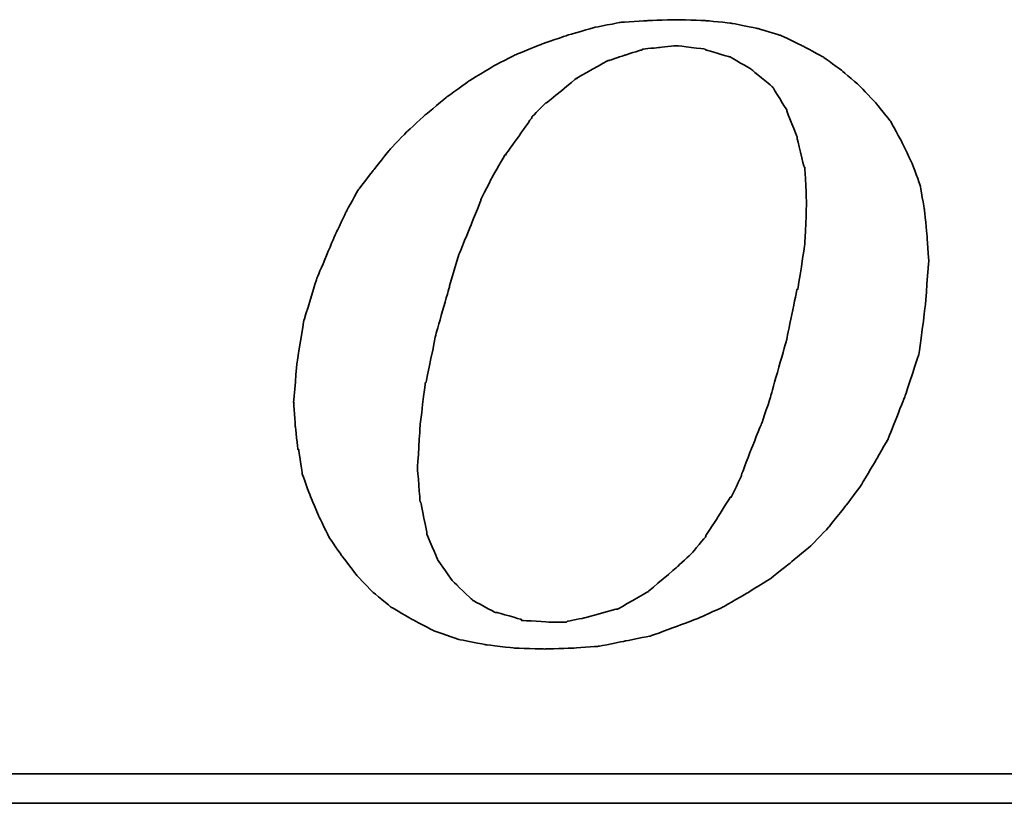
# Model space of a CAD drawing. Header units: millimetres. Extents: x 17 to 627, y 174 to 426.
# Tile 29 of 47: x 458.84 to 465.95, y 225.39 to 231.05. Entities that reach past the tile are written whole.
import ezdxf

# ---------------------------------------------------------------- set-up
doc = ezdxf.new("R2010")
doc.units = ezdxf.units.MM
doc.header["$LTSCALE"] = 10
doc.layers.add('DIM', color=4, linetype='Continuous')
doc.layers.add('layer 1', color=7, linetype='Continuous')

# ---------------------------------------------------------------- blocks, each defined once
blk = doc.blocks.new('TBI MOTION logo(完整正式版)')
at = {"layer": 'layer 1', "color": 22, "lineweight": 35}
for points, knots in [([(-11.34375, -6.98375), (-11.34375, -6.98375), (-10.91375, -7.43875), (-10.91375, -7.43875), (-10.91375, -7.43875), (-10.91375, -7.43875), (-10.38625, -7.87125), (-10.38625, -7.87125), (-10.38625, -7.87125), (-10.38625, -7.87125), (-9.81125, -8.20375), (-9.81125, -8.20375), (-9.81125, -8.20375), (-9.81125, -8.20375), (-9.21125, -8.51875), (-9.21125, -8.51875), (-9.21125, -8.51875), (-9.21125, -8.51875), (-8.51625, -8.75875), (-8.51625, -8.75875), (-8.51625, -8.75875), (-8.51625, -8.75875), (-7.77125, -8.90375), (-7.77125, -8.90375), (-7.77125, -8.90375), (-7.77125, -8.90375), (-6.97875, -8.99875), (-6.97875, -8.99875), (-6.97875, -8.99875), (-6.97875, -8.99875), (-6.14125, -9.02375), (-6.14125, -9.02375), (-6.14125, -9.02375), (-6.14125, -9.02375), (-5.37125, -8.99875), (-5.37125, -8.99875), (-5.37125, -8.99875), (-5.37125, -8.99875), (-4.65375, -8.94875), (-4.65375, -8.94875), (-4.65375, -8.94875), (-4.65375, -8.94875), (-3.93375, -8.80625), (-3.93375, -8.80625), (-3.93375, -8.80625), (-3.93375, -8.80625), (-3.21375, -8.66375), (-3.21375, -8.66375), (-3.21375, -8.66375), (-3.21375, -8.66375), (-2.49375, -8.39875), (-2.49375, -8.39875), (-2.49375, -8.39875), (-2.49375, -8.39875), (-1.79875, -8.13375), (-1.79875, -8.13375), (-1.79875, -8.13375), (-1.79875, -8.13375), (-1.17375, -7.84375), (-1.17375, -7.84375), (-1.17375, -7.84375), (-1.17375, -7.84375), (-0.52375, -7.46375), (-0.52375, -7.46375), (-0.52375, -7.46375), (-0.52375, -7.46375), (0.10124, -7.07875), (0.10124, -7.07875), (0.10124, -7.07875), (0.10124, -7.07875), (0.67625, -6.62375), (0.67625, -6.62375), (0.67625, -6.62375), (0.67625, -6.62375), (1.24874, -6.14375), (1.24874, -6.14375), (1.24874, -6.14375), (1.24874, -6.14375), (1.72874, -5.64125), (1.72874, -5.64125), (1.72874, -5.64125), (1.72874, -5.64125), (2.18624, -5.06375), (2.18624, -5.06375), (2.18624, -5.06375), (2.18624, -5.06375), (2.61625, -4.48874), (2.61625, -4.48874), (2.61625, -4.48874), (2.61625, -4.48874), (3.00125, -3.83874), (3.00125, -3.83874), (3.00125, -3.83874), (3.00125, -3.83874), (3.36124, -3.21374), (3.36124, -3.21374), (3.36124, -3.21374), (3.36124, -3.21374), (3.84374, -1.99125), (3.84374, -1.99125), (3.84374, -1.99125), (3.84374, -1.99125), (4.22625, -0.81875), (4.22625, -0.81875), (4.22625, -0.81875), (4.22625, -0.81875), (4.39125, 0.45624), (4.39125, 0.45624), (4.39125, 0.45624), (4.39125, 0.45624), (4.48874, 1.70124), (4.48874, 1.70124), (4.48874, 1.70124), (4.48874, 1.70124), (4.43874, 2.44625), (4.43874, 2.44625), (4.43874, 2.44625), (4.43874, 2.44625), (4.36874, 3.14125), (4.36874, 3.14125), (4.36874, 3.14125), (4.36874, 3.14125), (4.25125, 3.81125), (4.25125, 3.81125), (4.25125, 3.81125), (4.25125, 3.81125), (4.03124, 4.41125), (4.03124, 4.41125), (4.03124, 4.41125), (4.03124, 4.41125), (3.74374, 5.01125), (3.74374, 5.01125), (3.74374, 5.01125), (3.74374, 5.01125), (3.43124, 5.58875), (3.43124, 5.58875), (3.43124, 5.58875), (3.43124, 5.58875), (3.02625, 6.09125), (3.02625, 6.09125), (3.02625, 6.09125), (3.02625, 6.09125), (2.59374, 6.54875), (2.59374, 6.54875), (2.59374, 6.54875), (2.59374, 6.54875), (2.09124, 6.98125), (2.09124, 6.98125), (2.09124, 6.98125), (2.09124, 6.98125), (1.56124, 7.36625), (1.56124, 7.36625), (1.56124, 7.36625), (1.56124, 7.36625), (0.98624, 7.67625), (0.98624, 7.67625), (0.98624, 7.67625), (0.98624, 7.67625), (0.38624, 7.96375), (0.38624, 7.96375), (0.38624, 7.96375), (0.38624, 7.96375), (-0.25875, 8.15625), (-0.25875, 8.15625), (-0.25875, 8.15625), (-0.25875, 8.15625), (-0.98125, 8.30125), (-0.98125, 8.30125), (-0.98125, 8.30125), (-0.98125, 8.30125), (-1.70124, 8.37125), (-1.70124, 8.37125), (-1.70124, 8.37125), (-1.70124, 8.37125), (-2.49375, 8.39624), (-2.49375, 8.39624), (-2.49375, 8.39624), (-2.49375, 8.39624), (-3.28625, 8.37125), (-3.28625, 8.37125), (-3.28625, 8.37125), (-3.28625, 8.37125), (-4.05125, 8.32125), (-4.05125, 8.32125), (-4.05125, 8.32125), (-4.05125, 8.32125), (-4.77375, 8.18125), (-4.77375, 8.18125), (-4.77375, 8.18125), (-4.77375, 8.18125), (-5.51625, 7.96375), (-5.51625, 7.96375), (-5.51625, 7.96375), (-5.51625, 7.96375), (-6.21125, 7.72625), (-6.21125, 7.72625), (-6.21125, 7.72625), (-6.21125, 7.72625), (-6.92875, 7.43625), (-6.92875, 7.43625), (-6.92875, 7.43625), (-6.92875, 7.43625), (-7.57875, 7.10125), (-7.57875, 7.10125), (-7.57875, 7.10125), (-7.57875, 7.10125), (-8.24875, 6.69125), (-8.24875, 6.69125), (-8.24875, 6.69125), (-8.24875, 6.69125), (-8.84875, 6.26125), (-8.84875, 6.26125), (-8.84875, 6.26125), (-8.84875, 6.26125), (-9.42625, 5.78125), (-9.42625, 5.78125), (-9.42625, 5.78125), (-9.42625, 5.78125), (-9.95375, 5.30125), (-9.95375, 5.30125), (-9.95375, 5.30125), (-9.95375, 5.30125), (-10.43375, 4.79624), (-10.43375, 4.79624), (-10.43375, 4.79624), (-10.43375, 4.79624), (-10.88875, 4.22125), (-10.88875, 4.22125), (-10.88875, 4.22125), (-10.88875, 4.22125), (-11.29875, 3.69375), (-11.29875, 3.69375), (-11.29875, 3.69375), (-11.29875, 3.69375), (-11.63375, 3.09125), (-11.63375, 3.09125), (-11.63375, 3.09125), (-11.63375, 3.09125), (-11.91875, 2.49625), (-11.91875, 2.49625), (-11.91875, 2.49625), (-11.91875, 2.49625), (-12.44875, 1.24625), (-12.44875, 1.24625), (-12.44875, 1.24625), (-12.44875, 1.24625), (-12.80875, 0.06874), (-12.80875, 0.06874), (-12.80875, 0.06874), (-12.80875, 0.06874), (-12.99875, -1.07875), (-12.99875, -1.07875), (-12.99875, -1.07875), (-12.99875, -1.07875), (-13.09375, -2.18375), (-13.09375, -2.18375), (-13.09375, -2.18375), (-13.09375, -2.18375), (-13.04875, -2.85375), (-13.04875, -2.85375), (-13.04875, -2.85375), (-13.04875, -2.85375), (-12.97375, -3.50375), (-12.97375, -3.50375), (-12.97375, -3.50375), (-12.97375, -3.50375), (-12.95375, -3.50375), (-12.95375, -3.50375), (-12.95375, -3.50375), (-12.95375, -3.50375), (-12.85375, -4.17375), (-12.85375, -4.17375), (-12.85375, -4.17375), (-12.85375, -4.17375), (-12.63875, -4.77624), (-12.63875, -4.77624), (-12.63875, -4.77624), (-12.63875, -4.77624), (-12.39875, -5.35125), (-12.39875, -5.35125), (-12.39875, -5.35125), (-12.39875, -5.35125), (-12.11375, -5.92875), (-12.11375, -5.92875), (-12.11375, -5.92875), (-12.11375, -5.92875), (-11.75375, -6.45375), (-11.75375, -6.45375), (-11.75375, -6.45375), (-11.75375, -6.45375), (-11.34375, -6.98375), (-11.34375, -6.98375)], [0, 0, 0, 0, 0.01369863, 0.01369863, 0.01369863, 0.01369864, 0.02739726, 0.02739726, 0.02739726, 0.02739727, 0.04109589, 0.04109589, 0.04109589, 0.0410959, 0.05479452, 0.05479452, 0.05479452, 0.05479453, 0.06849315, 0.06849315, 0.06849315, 0.06849316, 0.08219178, 0.08219178, 0.08219178, 0.08219179, 0.09589041, 0.09589041, 0.09589041, 0.09589042, 0.10958904, 0.10958904, 0.10958904, 0.10958905, 0.12328767, 0.12328767, 0.12328767, 0.12328768, 0.1369863, 0.1369863, 0.1369863, 0.13698631, 0.15068493, 0.15068493, 0.15068493, 0.15068494, 0.16438356, 0.16438356, 0.16438356, 0.16438357, 0.17808219, 0.17808219, 0.17808219, 0.1780822, 0.19178082, 0.19178082, 0.19178082, 0.19178083, 0.20547945, 0.20547945, 0.20547945, 0.20547946, 0.21917808, 0.21917808, 0.21917808, 0.21917809, 0.23287671, 0.23287671, 0.23287671, 0.23287672, 0.24657534, 0.24657534, 0.24657534, 0.24657535, 0.26027397, 0.26027397, 0.26027397, 0.26027398, 0.2739726, 0.2739726, 0.2739726, 0.27397261, 0.28767123, 0.28767123, 0.28767123, 0.28767124, 0.30136986, 0.30136986, 0.30136986, 0.30136987, 0.31506849, 0.31506849, 0.31506849, 0.3150685, 0.32876712, 0.32876712, 0.32876712, 0.32876713, 0.34246575, 0.34246575, 0.34246575, 0.34246576, 0.35616438, 0.35616438, 0.35616438, 0.35616439, 0.36986301, 0.36986301, 0.36986301, 0.36986302, 0.38356164, 0.38356164, 0.38356164, 0.38356165, 0.39726027, 0.39726027, 0.39726027, 0.39726028, 0.4109589, 0.4109589, 0.4109589, 0.41095891, 0.42465753, 0.42465753, 0.42465753, 0.42465754, 0.43835616, 0.43835616, 0.43835616, 0.43835617, 0.45205479, 0.45205479, 0.45205479, 0.4520548, 0.46575342, 0.46575342, 0.46575342, 0.46575343, 0.47945205, 0.47945205, 0.47945205, 0.47945206, 0.49315068, 0.49315068, 0.49315068, 0.49315069, 0.50684932, 0.50684932, 0.50684932, 0.50684933, 0.52054795, 0.52054795, 0.52054795, 0.52054796, 0.53424658, 0.53424658, 0.53424658, 0.53424659, 0.54794521, 0.54794521, 0.54794521, 0.54794522, 0.56164384, 0.56164384, 0.56164384, 0.56164385, 0.57534247, 0.57534247, 0.57534247, 0.57534248, 0.5890411, 0.5890411, 0.5890411, 0.58904111, 0.60273973, 0.60273973, 0.60273973, 0.60273974, 0.61643836, 0.61643836, 0.61643836, 0.61643837, 0.63013699, 0.63013699, 0.63013699, 0.630137, 0.64383562, 0.64383562, 0.64383562, 0.64383563, 0.65753425, 0.65753425, 0.65753425, 0.65753426, 0.67123288, 0.67123288, 0.67123288, 0.67123289, 0.68493151, 0.68493151, 0.68493151, 0.68493152, 0.69863014, 0.69863014, 0.69863014, 0.69863015, 0.71232877, 0.71232877, 0.71232877, 0.71232878, 0.7260274, 0.7260274, 0.7260274, 0.72602741, 0.73972603, 0.73972603, 0.73972603, 0.73972604, 0.75342466, 0.75342466, 0.75342466, 0.75342467, 0.76712329, 0.76712329, 0.76712329, 0.7671233, 0.78082192, 0.78082192, 0.78082192, 0.78082193, 0.79452055, 0.79452055, 0.79452055, 0.79452056, 0.80821918, 0.80821918, 0.80821918, 0.80821919, 0.82191781, 0.82191781, 0.82191781, 0.82191782, 0.83561644, 0.83561644, 0.83561644, 0.83561645, 0.84931507, 0.84931507, 0.84931507, 0.84931508, 0.8630137, 0.8630137, 0.8630137, 0.86301371, 0.87671233, 0.87671233, 0.87671233, 0.87671234, 0.89041096, 0.89041096, 0.89041096, 0.89041097, 0.90410959, 0.90410959, 0.90410959, 0.9041096, 0.91780822, 0.91780822, 0.91780822, 0.91780823, 0.93150685, 0.93150685, 0.93150685, 0.93150686, 0.94520548, 0.94520548, 0.94520548, 0.94520549, 0.95890411, 0.95890411, 0.95890411, 0.95890412, 0.97260274, 0.97260274, 0.97260274, 0.97260275, 0.98630137, 0.98630137, 0.98630137, 0.98630138, 1, 1, 1, 1]), ([(-8.77875, 1.03124), (-8.77875, 1.03124), (-8.51625, 1.89625), (-8.51625, 1.89625), (-8.51625, 1.89625), (-8.51625, 1.89625), (-8.20375, 2.66375), (-8.20375, 2.66375), (-8.20375, 2.66375), (-8.20375, 2.66375), (-7.91625, 3.38125), (-7.91625, 3.38125), (-7.91625, 3.38125), (-7.91625, 3.38125), (-7.91625, 3.40624), (-7.91625, 3.40624), (-7.91625, 3.40624), (-7.91625, 3.40624), (-7.57875, 4.07624), (-7.57875, 4.07624), (-7.57875, 4.07624), (-7.57875, 4.07624), (-7.24375, 4.65125), (-7.24375, 4.65125), (-7.24375, 4.65125), (-7.24375, 4.65125), (-7.21875, 4.65125), (-7.21875, 4.65125), (-7.21875, 4.65125), (-7.21875, 4.65125), (-7.21875, 4.67624), (-7.21875, 4.67624), (-7.21875, 4.67624), (-7.21875, 4.67624), (-6.83625, 5.20375), (-6.83625, 5.20375), (-6.83625, 5.20375), (-6.83625, 5.20375), (-6.49875, 5.68625), (-6.49875, 5.68625), (-6.49875, 5.68625), (-6.49875, 5.68625), (-6.49875, 5.70625), (-6.49875, 5.70625), (-6.49875, 5.70625), (-6.49875, 5.70625), (-6.11625, 6.09125), (-6.11625, 6.09125), (-6.11625, 6.09125), (-6.11625, 6.09125), (-6.09125, 6.09125), (-6.09125, 6.09125), (-6.09125, 6.09125), (-6.09125, 6.09125), (-5.27375, 6.76625), (-5.27375, 6.76625), (-5.27375, 6.76625), (-5.27375, 6.76625), (-5.24875, 6.76625), (-5.24875, 6.76625), (-5.24875, 6.76625), (-5.24875, 6.76625), (-5.24875, 6.78625), (-5.24875, 6.78625), (-5.24875, 6.78625), (-5.24875, 6.78625), (-4.38875, 7.26624), (-4.38875, 7.26624), (-4.38875, 7.26624), (-4.38875, 7.26624), (-4.36125, 7.26624), (-4.36125, 7.26624), (-4.36125, 7.26624), (-4.36125, 7.26624), (-3.93375, 7.41125), (-3.93375, 7.41125), (-3.93375, 7.41125), (-3.93375, 7.41125), (-3.47375, 7.55625), (-3.47375, 7.55625), (-3.47375, 7.55625), (-3.47375, 7.55625), (-3.45375, 7.55625), (-3.45375, 7.55625), (-3.45375, 7.55625), (-3.45375, 7.55625), (-3.42875, 7.58124), (-3.42875, 7.58124), (-3.42875, 7.58124), (-3.42875, 7.58124), (-2.97375, 7.62625), (-2.97375, 7.62625), (-2.97375, 7.62625), (-2.97375, 7.62625), (-2.49375, 7.67625), (-2.49375, 7.67625), (-2.49375, 7.67625), (-2.49375, 7.67625), (-2.46875, 7.67625), (-2.46875, 7.67625), (-2.46875, 7.67625), (-2.46875, 7.67625), (-1.70124, 7.58124), (-1.70124, 7.58124), (-1.70124, 7.58124), (-1.70124, 7.58124), (-1.67875, 7.55625), (-1.67875, 7.55625), (-1.67875, 7.55625), (-1.67875, 7.55625), (-1.65375, 7.55625), (-1.65375, 7.55625), (-1.65375, 7.55625), (-1.65375, 7.55625), (-1.03125, 7.36625), (-1.03125, 7.36625), (-1.03125, 7.36625), (-1.03125, 7.36625), (-1.00625, 7.36625), (-1.00625, 7.36625), (-1.00625, 7.36625), (-1.00625, 7.36625), (-0.43124, 7.02624), (-0.43124, 7.02624), (-0.43124, 7.02624), (-0.43124, 7.02624), (-0.40625, 7.00624), (-0.40625, 7.00624), (-0.40625, 7.00624), (-0.40625, 7.00624), (0.12124, 6.57124), (0.12124, 6.57124), (0.12124, 6.57124), (0.12124, 6.57124), (0.14624, 6.54875), (0.14624, 6.54875), (0.14624, 6.54875), (0.14624, 6.54875), (0.17124, 6.52375), (0.17124, 6.52375), (0.17124, 6.52375), (0.17124, 6.52375), (0.55625, 5.89875), (0.55625, 5.89875), (0.55625, 5.89875), (0.55625, 5.89875), (0.55625, 5.87625), (0.55625, 5.87625), (0.55625, 5.87625), (0.55625, 5.87625), (0.84124, 5.15625), (0.84124, 5.15625), (0.84124, 5.15625), (0.84124, 5.15625), (0.84124, 5.13125), (0.84124, 5.13125), (0.84124, 5.13125), (0.84124, 5.13125), (1.03624, 4.31875), (1.03624, 4.31875), (1.03624, 4.31875), (1.03624, 4.31875), (1.05624, 4.31875), (1.05624, 4.31875), (1.05624, 4.31875), (1.05624, 4.31875), (1.05624, 4.29125), (1.05624, 4.29125), (1.05624, 4.29125), (1.05624, 4.29125), (1.10625, 3.33125), (1.10625, 3.33125), (1.10625, 3.33125), (1.10625, 3.33125), (1.10625, 3.30875), (1.10625, 3.30875), (1.10625, 3.30875), (1.10625, 3.30875), (1.05624, 2.20624), (1.05624, 2.20624), (1.05624, 2.20624), (1.05624, 2.20624), (1.05624, 2.18124), (1.05624, 2.18124), (1.05624, 2.18124), (1.05624, 2.18124), (0.86624, 0.93624), (0.86624, 0.93624), (0.86624, 0.93624), (0.86624, 0.93624), (0.84124, 0.93624), (0.84124, 0.93624), (0.84124, 0.93624), (0.84124, 0.93624), (0.55625, -0.45874), (0.55625, -0.45874), (0.55625, -0.45874), (0.55625, -0.45874), (0.12124, -1.99125), (0.12124, -1.99125), (0.12124, -1.99125), (0.12124, -1.99125), (0.12124, -2.01874), (0.12124, -2.01874), (0.12124, -2.01874), (0.12124, -2.01874), (-0.13874, -2.78375), (-0.13874, -2.78375), (-0.13874, -2.78375), (-0.13874, -2.78375), (-0.43124, -3.50375), (-0.43124, -3.50375), (-0.43124, -3.50375), (-0.43124, -3.50375), (-0.69375, -4.19875), (-0.69375, -4.19875), (-0.69375, -4.19875), (-0.69375, -4.19875), (-0.69375, -4.22375), (-0.69375, -4.22375), (-0.69375, -4.22375), (-0.69375, -4.22375), (-0.98125, -4.82374), (-0.98125, -4.82374), (-0.98125, -4.82374), (-0.98125, -4.82374), (-1.00625, -4.82374), (-1.00625, -4.82374), (-1.00625, -4.82374), (-1.00625, -4.82374), (-1.33875, -5.35125), (-1.33875, -5.35125), (-1.33875, -5.35125), (-1.33875, -5.35125), (-1.67875, -5.87875), (-1.67875, -5.87875), (-1.67875, -5.87875), (-1.67875, -5.87875), (-1.67875, -5.90375), (-1.67875, -5.90375), (-1.67875, -5.90375), (-1.67875, -5.90375), (-2.05875, -6.35875), (-2.05875, -6.35875), (-2.05875, -6.35875), (-2.05875, -6.35875), (-2.08375, -6.38375), (-2.08375, -6.38375), (-2.08375, -6.38375), (-2.08375, -6.38375), (-2.46875, -6.74375), (-2.46875, -6.74375), (-2.46875, -6.74375), (-2.46875, -6.74375), (-3.25875, -7.41625), (-3.25875, -7.41625), (-3.25875, -7.41625), (-3.25875, -7.41625), (-3.28625, -7.43875), (-3.28625, -7.43875), (-3.28625, -7.43875), (-3.28625, -7.43875), (-4.12375, -7.91875), (-4.12375, -7.91875), (-4.12375, -7.91875), (-4.12375, -7.91875), (-4.14875, -7.91875), (-4.14875, -7.91875), (-4.14875, -7.91875), (-4.14875, -7.91875), (-4.17125, -7.91875), (-4.17125, -7.91875), (-4.17125, -7.91875), (-4.17125, -7.91875), (-5.03375, -8.15875), (-5.03375, -8.15875), (-5.03375, -8.15875), (-5.03375, -8.15875), (-5.51625, -8.25625), (-5.51625, -8.25625), (-5.51625, -8.25625), (-5.51625, -8.25625), (-5.54125, -8.27875), (-5.54125, -8.27875), (-5.54125, -8.27875), (-5.54125, -8.27875), (-5.56375, -8.27875), (-5.56375, -8.27875), (-5.56375, -8.27875), (-5.56375, -8.27875), (-5.99625, -8.27875), (-5.99625, -8.27875), (-5.99625, -8.27875), (-5.99625, -8.27875), (-6.76375, -8.23125), (-6.76375, -8.23125), (-6.76375, -8.23125), (-6.76375, -8.23125), (-6.78875, -8.23125), (-6.78875, -8.23125), (-6.78875, -8.23125), (-6.78875, -8.23125), (-6.78875, -8.20375), (-6.78875, -8.20375), (-6.78875, -8.20375), (-6.78875, -8.20375), (-7.45875, -8.01375), (-7.45875, -8.01375), (-7.45875, -8.01375), (-7.45875, -8.01375), (-7.48375, -8.01375), (-7.48375, -8.01375), (-7.48375, -8.01375), (-7.48375, -8.01375), (-7.50875, -8.01375), (-7.50875, -8.01375), (-7.50875, -8.01375), (-7.50875, -8.01375), (-8.13125, -7.67875), (-8.13125, -7.67875), (-8.13125, -7.67875), (-8.13125, -7.67875), (-8.15625, -7.65375), (-8.15625, -7.65375), (-8.15625, -7.65375), (-8.15625, -7.65375), (-8.65875, -7.17375), (-8.65875, -7.17375), (-8.65875, -7.17375), (-8.65875, -7.17375), (-8.68375, -7.14875), (-8.68375, -7.14875), (-8.68375, -7.14875), (-8.68375, -7.14875), (-9.08875, -6.57375), (-9.08875, -6.57375), (-9.08875, -6.57375), (-9.08875, -6.57375), (-9.11375, -6.54875), (-9.11375, -6.54875), (-9.11375, -6.54875), (-9.11375, -6.54875), (-9.11375, -6.52875), (-9.11375, -6.52875), (-9.11375, -6.52875), (-9.11375, -6.52875), (-9.40375, -5.85375), (-9.40375, -5.85375), (-9.40375, -5.85375), (-9.40375, -5.85375), (-9.40375, -5.82875), (-9.40375, -5.82875), (-9.40375, -5.82875), (-9.40375, -5.82875), (-9.56875, -4.96875), (-9.56875, -4.96875), (-9.56875, -4.96875), (-9.56875, -4.96875), (-9.59375, -4.94375), (-9.59375, -4.94375), (-9.59375, -4.94375), (-9.59375, -4.94375), (-9.66375, -4.03375), (-9.66375, -4.03375), (-9.66375, -4.03375), (-9.66375, -4.03375), (-9.66375, -4.00875), (-9.66375, -4.00875), (-9.66375, -4.00875), (-9.66375, -4.00875), (-9.59375, -2.85375), (-9.59375, -2.85375), (-9.59375, -2.85375), (-9.59375, -2.85375), (-9.45125, -1.65875), (-9.45125, -1.65875), (-9.45125, -1.65875), (-9.45125, -1.65875), (-9.42625, -1.63375), (-9.42625, -1.63375), (-9.42625, -1.63375), (-9.42625, -1.63375), (-9.16125, -0.33875), (-9.16125, -0.33875), (-9.16125, -0.33875), (-9.16125, -0.33875), (-8.77875, 1.00624), (-8.77875, 1.00624), (-8.77875, 1.00624), (-8.77875, 1.00624), (-8.77875, 1.03124), (-8.77875, 1.03124)], [0, 0, 0, 0, 0.01020408, 0.01020408, 0.01020408, 0.01020409, 0.02040816, 0.02040816, 0.02040816, 0.02040817, 0.03061224, 0.03061224, 0.03061224, 0.03061225, 0.04081633, 0.04081633, 0.04081633, 0.04081634, 0.05102041, 0.05102041, 0.05102041, 0.05102042, 0.06122449, 0.06122449, 0.06122449, 0.0612245, 0.07142857, 0.07142857, 0.07142857, 0.07142858, 0.08163265, 0.08163265, 0.08163265, 0.08163266, 0.09183673, 0.09183673, 0.09183673, 0.09183674, 0.10204082, 0.10204082, 0.10204082, 0.10204083, 0.1122449, 0.1122449, 0.1122449, 0.11224491, 0.12244898, 0.12244898, 0.12244898, 0.12244899, 0.13265306, 0.13265306, 0.13265306, 0.13265307, 0.14285714, 0.14285714, 0.14285714, 0.14285715, 0.15306122, 0.15306122, 0.15306122, 0.15306123, 0.16326531, 0.16326531, 0.16326531, 0.16326532, 0.17346939, 0.17346939, 0.17346939, 0.1734694, 0.18367347, 0.18367347, 0.18367347, 0.18367348, 0.19387755, 0.19387755, 0.19387755, 0.19387756, 0.20408163, 0.20408163, 0.20408163, 0.20408164, 0.21428571, 0.21428571, 0.21428571, 0.21428572, 0.2244898, 0.2244898, 0.2244898, 0.22448981, 0.23469388, 0.23469388, 0.23469388, 0.23469389, 0.24489796, 0.24489796, 0.24489796, 0.24489797, 0.25510204, 0.25510204, 0.25510204, 0.25510205, 0.26530612, 0.26530612, 0.26530612, 0.26530613, 0.2755102, 0.2755102, 0.2755102, 0.27551021, 0.28571429, 0.28571429, 0.28571429, 0.2857143, 0.29591837, 0.29591837, 0.29591837, 0.29591838, 0.30612245, 0.30612245, 0.30612245, 0.30612246, 0.31632653, 0.31632653, 0.31632653, 0.31632654, 0.32653061, 0.32653061, 0.32653061, 0.32653062, 0.33673469, 0.33673469, 0.33673469, 0.3367347, 0.34693878, 0.34693878, 0.34693878, 0.34693879, 0.35714286, 0.35714286, 0.35714286, 0.35714287, 0.36734694, 0.36734694, 0.36734694, 0.36734695, 0.37755102, 0.37755102, 0.37755102, 0.37755103, 0.3877551, 0.3877551, 0.3877551, 0.38775511, 0.39795918, 0.39795918, 0.39795918, 0.39795919, 0.40816327, 0.40816327, 0.40816327, 0.40816328, 0.41836735, 0.41836735, 0.41836735, 0.41836736, 0.42857143, 0.42857143, 0.42857143, 0.42857144, 0.43877551, 0.43877551, 0.43877551, 0.43877552, 0.44897959, 0.44897959, 0.44897959, 0.4489796, 0.45918367, 0.45918367, 0.45918367, 0.45918368, 0.46938776, 0.46938776, 0.46938776, 0.46938777, 0.47959184, 0.47959184, 0.47959184, 0.47959185, 0.48979592, 0.48979592, 0.48979592, 0.48979593, 0.5, 0.5, 0.5, 0.50000001, 0.51020408, 0.51020408, 0.51020408, 0.51020409, 0.52040816, 0.52040816, 0.52040816, 0.52040817, 0.53061224, 0.53061224, 0.53061224, 0.53061225, 0.54081633, 0.54081633, 0.54081633, 0.54081634, 0.55102041, 0.55102041, 0.55102041, 0.55102042, 0.56122449, 0.56122449, 0.56122449, 0.5612245, 0.57142857, 0.57142857, 0.57142857, 0.57142858, 0.58163265, 0.58163265, 0.58163265, 0.58163266, 0.59183673, 0.59183673, 0.59183673, 0.59183674, 0.60204082, 0.60204082, 0.60204082, 0.60204083, 0.6122449, 0.6122449, 0.6122449, 0.61224491, 0.62244898, 0.62244898, 0.62244898, 0.62244899, 0.63265306, 0.63265306, 0.63265306, 0.63265307, 0.64285714, 0.64285714, 0.64285714, 0.64285715, 0.65306122, 0.65306122, 0.65306122, 0.65306123, 0.66326531, 0.66326531, 0.66326531, 0.66326532, 0.67346939, 0.67346939, 0.67346939, 0.6734694, 0.68367347, 0.68367347, 0.68367347, 0.68367348, 0.69387755, 0.69387755, 0.69387755, 0.69387756, 0.70408163, 0.70408163, 0.70408163, 0.70408164, 0.71428571, 0.71428571, 0.71428571, 0.71428572, 0.7244898, 0.7244898, 0.7244898, 0.72448981, 0.73469388, 0.73469388, 0.73469388, 0.73469389, 0.74489796, 0.74489796, 0.74489796, 0.74489797, 0.75510204, 0.75510204, 0.75510204, 0.75510205, 0.76530612, 0.76530612, 0.76530612, 0.76530613, 0.7755102, 0.7755102, 0.7755102, 0.77551021, 0.78571429, 0.78571429, 0.78571429, 0.7857143, 0.79591837, 0.79591837, 0.79591837, 0.79591838, 0.80612245, 0.80612245, 0.80612245, 0.80612246, 0.81632653, 0.81632653, 0.81632653, 0.81632654, 0.82653061, 0.82653061, 0.82653061, 0.82653062, 0.83673469, 0.83673469, 0.83673469, 0.8367347, 0.84693878, 0.84693878, 0.84693878, 0.84693879, 0.85714286, 0.85714286, 0.85714286, 0.85714287, 0.86734694, 0.86734694, 0.86734694, 0.86734695, 0.87755102, 0.87755102, 0.87755102, 0.87755103, 0.8877551, 0.8877551, 0.8877551, 0.88775511, 0.89795918, 0.89795918, 0.89795918, 0.89795919, 0.90816327, 0.90816327, 0.90816327, 0.90816328, 0.91836735, 0.91836735, 0.91836735, 0.91836736, 0.92857143, 0.92857143, 0.92857143, 0.92857144, 0.93877551, 0.93877551, 0.93877551, 0.93877552, 0.94897959, 0.94897959, 0.94897959, 0.9489796, 0.95918367, 0.95918367, 0.95918367, 0.95918368, 0.96938776, 0.96938776, 0.96938776, 0.96938777, 0.97959184, 0.97959184, 0.97959184, 0.97959185, 0.98979592, 0.98979592, 0.98979592, 0.98979593, 1, 1, 1, 1]), ([(75.90875, -9.47875), (75.90875, -9.47875), (75.90875, -12.28625), (75.90875, -12.28625), (75.90875, -12.28625), (75.90875, -12.28625), (75.90875, -12.47875), (75.90875, -12.47875), (75.90875, -12.47875), (75.90875, -12.47875), (75.71625, -12.47875), (75.71625, -12.47875), (75.71625, -12.47875), (75.71625, -12.47875), (-88.32875, -12.47875), (-88.32875, -12.47875), (-88.32875, -12.47875), (-88.32875, -12.47875), (-88.32875, -13.29375), (-88.32875, -13.29375), (-88.32875, -13.29375), (-88.32875, -13.29375), (82.89125, -13.29375), (82.89125, -13.29375), (82.89125, -13.29375), (82.89125, -13.29375), (75.90875, -9.47875), (75.90875, -9.47875)], [0, 0, 0, 0, 0.14285714, 0.14285714, 0.14285714, 0.14285715, 0.28571429, 0.28571429, 0.28571429, 0.2857143, 0.42857143, 0.42857143, 0.42857143, 0.42857144, 0.57142857, 0.57142857, 0.57142857, 0.57142858, 0.71428571, 0.71428571, 0.71428571, 0.71428572, 0.85714286, 0.85714286, 0.85714286, 0.85714287, 1, 1, 1, 1])]:
    blk.add_open_spline(points, degree=3, knots=knots, dxfattribs=at)

msp = doc.modelspace()

# ---------------------------------------------------------------- block references
at = {"layer": 'DIM', "color": 7, "xscale": 0.2606204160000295, "yscale": 0.2606204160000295, "zscale": 0.2606204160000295}
msp.add_blockref('TBI MOTION logo(完整正式版)', (464.2331, 228.8571), dxfattribs=at)

doc.saveas('drawing.dxf')
